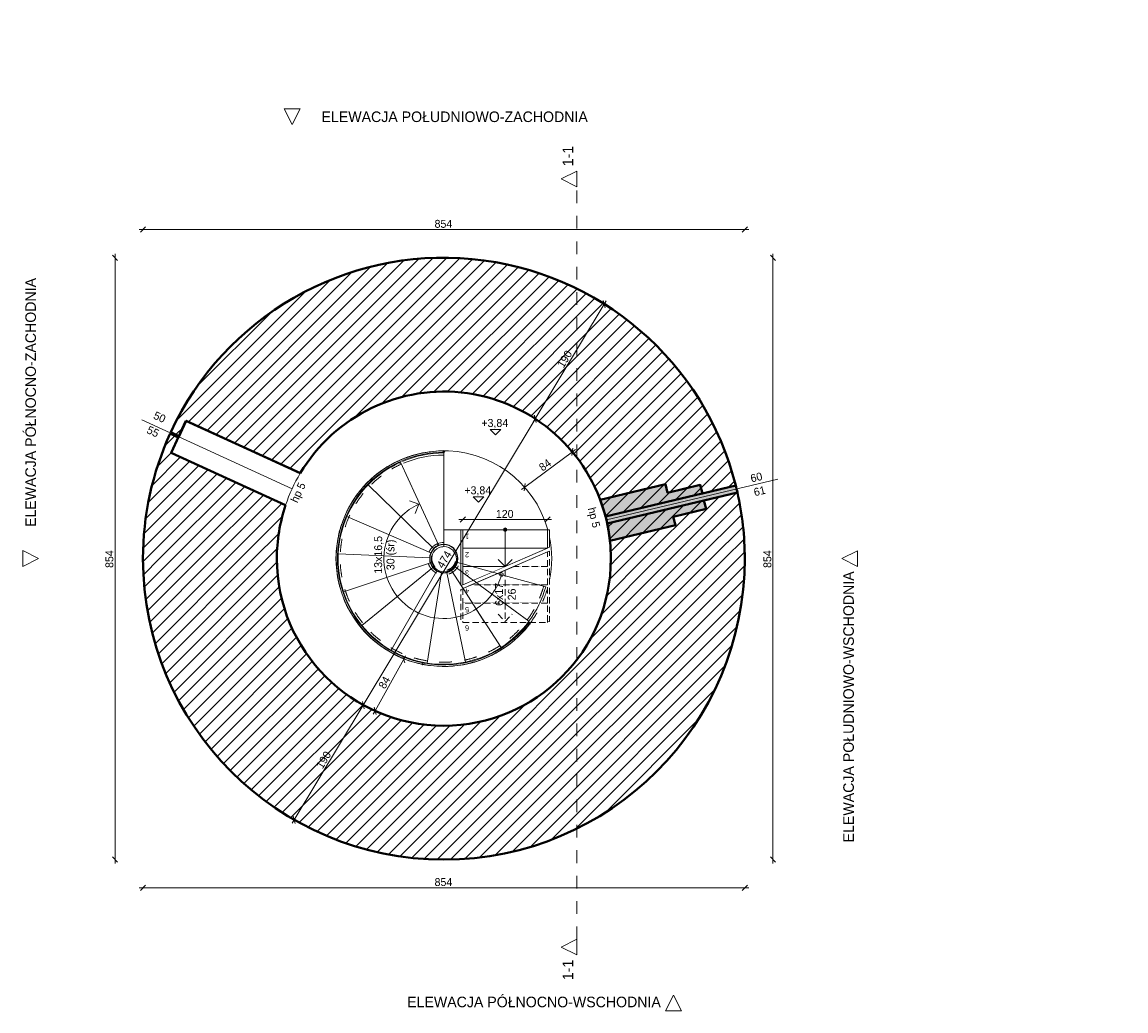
# Model space of a CAD drawing. Header units: millimetres. Extents: x 66905 to 82569, y 389 to 14419.
import ezdxf
from ezdxf.enums import TextEntityAlignment as Align

# ---------------------------------------------------------------- set-up
doc = ezdxf.new("R2010")
doc.units = ezdxf.units.MM
doc.header["$MEASUREMENT"] = 0
for name, pattern in [('Kropkowana gęsto', [132.291663, 0, -132.291663]), ('Przerywana', [360, 180, -180]), ('Przerywana gęsta', [135, 90, -45]), ('Wipeout_Contour', [1000, 0, -1000])]:
    doc.linetypes.add(name, pattern=pattern)
for name, color, linetype, lineweight in [('0_Nr_pióra__1', 7, 'Continuous', 13), ('0_Nr_pióra__104', 7, 'Continuous', 5), ('0_Nr_pióra__11', 7, 'Continuous', 13), ('0_Nr_pióra__121', 255, 'Continuous', 0), ('0_Nr_pióra__27', 7, 'Continuous', 40), ('0_Nr_pióra__29', 7, 'Continuous', 25), ('0_Nr_pióra__7', 7, 'Continuous', 20), ('0_Nr_pióra__71', 7, 'Continuous', 13), ('0_Nr_pióra__90', 7, 'Continuous', 13), ('inw_wymiarowanie_Nr_pióra__1', 7, 'Continuous', 13), ('inw_ściany zewnętrzne_Nr_pióra__27', 7, 'Continuous', 40), ('Okna ARCHICADa_Nr_pióra__27', 7, 'Continuous', 40), ('Okna ARCHICADa_Nr_pióra__3', 7, 'Continuous', 13), ('Znaczniki okien ARCHICADa_Nr_pióra__1', 7, 'Continuous', 13), ('Znaczniki okien ARCHICADa_Nr_pióra__7', 7, 'Continuous', 20)]:
    doc.layers.add(name, color=color, linetype=linetype, lineweight=lineweight)
for name, color, linetype, lineweight, true_color in [('0_Nr_pióra__61', 7, 'Continuous', 13, 0x6a6a6a), ('inw_przekrój _Nr_pióra__101', 7, 'Continuous', 5, 0xb2b2b2), ('inw_przekrój _Nr_pióra__61', 7, 'Continuous', 13, 0x6a6a6a)]:
    doc.layers.add(name, color=color, linetype=linetype, lineweight=lineweight, true_color=true_color)
for name, color, linetype in [('inw_przekrój', 7, 'Continuous'), ('inw_wymiarowanie', 7, 'Continuous'), ('inw_ściany zewnętrzne', 7, 'Continuous'), ('Okna ARCHICADa', 7, 'Continuous'), ('Znaczniki okien ARCHICADa', 7, 'Continuous')]:
    doc.layers.add(name, color=color, linetype=linetype)
doc.styles.add('STYL_AUTOMATYCZNY_1', font='txt')
doc.styles.add('STYL_AUTOMATYCZNY_2', font='txt')
doc.dimstyles.new('STYL_AUTOMATYCZNY__1', dxfattribs={"dimtxt": 112.5, "dimasz": 71.25, "dimexe": 0.18, "dimexo": 0.0625, "dimgap": 0.09, "dimtad": 1, "dimdec": 0, "dimlfac": 0.1, "dimzin": 0, "dimdsep": 46, "dimtxsty": 'STYL_AUTOMATYCZNY_1', "dimblk": 'ARROWHEAD_6', "dimblk1": 'ARROWHEAD_6', "dimblk2": 'ARROWHEAD_6', "dimcen": 0.09, "dimse1": 1, "dimse2": 1, "dimclrd": 7, "dimclre": 7, "dimclrt": 7, "dimadec": 1, "dimazin": 0, "dimtfac": 1, "dimtdec": 4, "dimtmove": 0, "dimatfit": 3, "dimfxl": 0, "dimtolj": 1, "dimtzin": 0, "dimarcsym": 0})
doc.dimstyles.new('STYL_AUTOMATYCZNY__2', dxfattribs={"dimtxt": 112.5, "dimasz": 71.25, "dimexe": 0.18, "dimexo": 0.0625, "dimgap": 0.09, "dimtad": 1, "dimtih": 1, "dimtoh": 1, "dimdec": 0, "dimlfac": 0.1, "dimzin": 0, "dimdsep": 46, "dimtxsty": 'STYL_AUTOMATYCZNY_1', "dimblk": 'ARROWHEAD_6', "dimblk1": 'ARROWHEAD_6', "dimblk2": 'ARROWHEAD_6', "dimcen": 0.09, "dimse1": 1, "dimse2": 1, "dimclrd": 7, "dimclre": 7, "dimclrt": 7, "dimadec": 1, "dimazin": 0, "dimtfac": 1, "dimtdec": 4, "dimtmove": 0, "dimatfit": 3, "dimfxl": 0, "dimtolj": 1, "dimtzin": 0, "dimarcsym": 0})
pattern_1 = [(45, (0, 0), (-95.45941, 95.45941), [])]

# ---------------------------------------------------------------- blocks, each defined once
blk = doc.blocks.new('Schody_1_4')
at = {"layer": '0_Nr_pióra__11', "color": 7, "linetype": 'Continuous', "lineweight": 13, "flags": 128}
for points in [[(73190, 6449), (73190, 7216), (73130, 7216), (73130, 6423)], [(74390, 6969), (74390, 7216), (74330, 7216), (74330, 6943)]]:
    blk.add_lwpolyline(points, close=True, dxfattribs=at)
at = {"layer": '0_Nr_pióra__11', "color": 7, "linetype": 'Przerywana gęsta', "lineweight": 13, "flags": 128}
for points in [[(74390, 6914), (74330, 6888), (74330, 5916), (74390, 5916)], [(73190, 6394), (73130, 6368), (73130, 5916), (73190, 5916)]]:
    blk.add_lwpolyline(points, close=True, dxfattribs=at)
at = {"color": 254, "linetype": 'Wipeout_Contour', "lineweight": 0, "ltscale": 296398.897921}
blk.add_wipeout([(74360, 7216), (73160, 7216), (73160, 6956), (74360, 6956)], dxfattribs=at)
at = {"linetype": 'Continuous', "lineweight": 0, "true_color": 0x000000}
blk.add_hatch(color=18, dxfattribs=at).paths.add_polyline_path([(73735, 7216, 1), (73785, 7216, 1)])
at = {"layer": '0_Nr_pióra__11', "color": 7, "linetype": 'Continuous', "lineweight": 13}
for p, q in [((74360, 7216), (73160, 7216)), ((73160, 7216), (73160, 6956)), ((74360, 6956), (74360, 7216)), ((73160, 6956), (74360, 6956))]:
    blk.add_line(p, q, dxfattribs=at)
at = {"layer": '0_Nr_pióra__11', "color": 7, "linetype": 'Continuous', "lineweight": 13, "flags": 128}
blk.add_lwpolyline([(73735, 7216, 1), (73785, 7216, 1)], format="xyb", close=True, dxfattribs=at)
at = {"layer": '0_Nr_pióra__71', "color": 7, "lineweight": 13, "insert": (73248, 7122), "char_height": 75, "attachment_point": 4, "rotation": 180, "style": 'STYL_AUTOMATYCZNY_2'}
blk.add_mtext('\\A1;{\\pql;\\fArial|b0|i0|c238|p38;1}', dxfattribs=at)
at = {"color": 254, "linetype": 'Wipeout_Contour', "lineweight": 0, "ltscale": 295704.18605}
blk.add_wipeout([(74360, 6956), (73160, 6956), (73160, 6696), (73760, 6696)], dxfattribs=at)
at = {"layer": '0_Nr_pióra__11', "color": 7, "linetype": 'Continuous', "lineweight": 13}
for p, q in [((73760, 7216), (73760, 6956)), ((74360, 6956), (73160, 6956)), ((73160, 6956), (73160, 6696)), ((73160, 6696), (73760, 6696))]:
    blk.add_line(p, q, dxfattribs=at)
at = {"layer": '0_Nr_pióra__71', "color": 7, "lineweight": 13, "insert": (73248, 6862), "char_height": 75, "attachment_point": 4, "rotation": 180, "style": 'STYL_AUTOMATYCZNY_2'}
blk.add_mtext('\\A1;{\\pql;\\fArial|b0|i0|c238|p38;2}', dxfattribs=at)
at = {"color": 254, "linetype": 'Wipeout_Contour', "lineweight": 0, "ltscale": 223528.46991}
blk.add_wipeout([(74360, 6696), (74360, 6901), (73886, 6696)], dxfattribs=at)
at = {"color": 254, "linetype": 'Wipeout_Contour', "lineweight": 0, "ltscale": 220972.195005}
blk.add_wipeout([(73160, 6436), (73760, 6696), (73160, 6696)], dxfattribs=at)
at = {"layer": '0_Nr_pióra__11', "color": 7, "linetype": 'Przerywana gęsta', "lineweight": 13}
for p, q in [((74360, 6696), (74360, 6901)), ((73886, 6696), (74360, 6696))]:
    blk.add_line(p, q, dxfattribs=at)
at = {"layer": '0_Nr_pióra__11', "color": 7, "linetype": 'Continuous', "lineweight": 13}
for p, q in [((73760, 6696), (73160, 6696)), ((73160, 6696), (73160, 6436))]:
    blk.add_line(p, q, dxfattribs=at)
at = {"color": 254, "linetype": 'Wipeout_Contour', "lineweight": 0, "ltscale": 297054.697048}
blk.add_wipeout([(74360, 6696), (73886, 6696), (73286, 6436), (74360, 6436)], dxfattribs=at)
at = {"layer": '0_Nr_pióra__11', "color": 7, "linetype": 'Continuous', "lineweight": 13}
for p, q in [((73760, 6956), (73760, 6696)), ((73660, 6796), (73760, 6696)), ((73760, 6696), (73860, 6796))]:
    blk.add_line(p, q, dxfattribs=at)
at = {"layer": '0_Nr_pióra__11', "color": 7, "linetype": 'Przerywana gęsta', "lineweight": 13}
for p, q in [((74360, 6696), (73886, 6696)), ((74360, 6436), (74360, 6696)), ((73286, 6436), (74360, 6436))]:
    blk.add_line(p, q, dxfattribs=at)
at = {"layer": '0_Nr_pióra__71', "color": 7, "lineweight": 13, "insert": (73248, 6602), "char_height": 75, "attachment_point": 4, "rotation": 180, "style": 'STYL_AUTOMATYCZNY_2'}
blk.add_mtext('\\A1;{\\pql;\\fArial|b0|i0|c238|p38;3}', dxfattribs=at)
at = {"color": 254, "linetype": 'Wipeout_Contour', "lineweight": 0, "ltscale": 369680.301121}
blk.add_wipeout([(74360, 6436), (73286, 6436), (73160, 6381), (73160, 6176), (74360, 6176)], dxfattribs=at)
at = {"layer": '0_Nr_pióra__11', "color": 7, "linetype": 'Continuous', "lineweight": 13}
for p, q in [((74360, 6956), (73160, 6436)), ((74360, 6901), (73160, 6381))]:
    blk.add_line(p, q, dxfattribs=at)
at = {"layer": '0_Nr_pióra__11', "color": 7, "linetype": 'Przerywana gęsta', "lineweight": 13}
for p, q in [((74360, 6436), (73286, 6436)), ((74360, 6176), (74360, 6436)), ((73160, 6381), (73160, 6176)), ((73160, 6176), (74360, 6176))]:
    blk.add_line(p, q, dxfattribs=at)
at = {"layer": '0_Nr_pióra__71', "color": 7, "lineweight": 13, "insert": (73248, 6342), "char_height": 75, "attachment_point": 4, "rotation": 180, "style": 'STYL_AUTOMATYCZNY_2'}
blk.add_mtext('\\A1;{\\pql;\\fArial|b0|i0|c238|p38;4}', dxfattribs=at)
at = {"color": 254, "linetype": 'Wipeout_Contour', "lineweight": 0, "ltscale": 444021.351512}
blk.add_wipeout([(74360, 6176), (73160, 6176), (73160, 5916), (73160, 5901), (74360, 5901), (74360, 5916)], dxfattribs=at)
at = {"layer": '0_Nr_pióra__11', "color": 7, "linetype": 'Przerywana gęsta', "lineweight": 13}
for p, q in [((73760, 6641), (73760, 6176)), ((74360, 6176), (73160, 6176)), ((73160, 6176), (73160, 5916)), ((73760, 6176), (73760, 5916)), ((74360, 5916), (74360, 6176)), ((73660, 6016), (73760, 5916)), ((73760, 5916), (73860, 6016)), ((73160, 5916), (73160, 5901)), ((73160, 5901), (74360, 5901)), ((74360, 5901), (74360, 5916))]:
    blk.add_line(p, q, dxfattribs=at)
at = {"layer": '0_Nr_pióra__71', "color": 7, "lineweight": 13, "char_height": 75, "attachment_point": 4, "rotation": 180, "style": 'STYL_AUTOMATYCZNY_2'}
for s, insert in [('\\A1;{\\pql;\\fArial|b0|i0|c238|p38;5}', (73248, 6082)), ('\\A1;{\\pql;\\fArial|b0|i0|c238|p38;6}', (73248, 5822))]:
    blk.add_mtext(s, dxfattribs=dict(at, insert=insert))
blk = doc.blocks.new('Schody_2_4')
at = {"layer": '0_Nr_pióra__1', "color": 7, "linetype": 'Continuous', "lineweight": 13}
for p, q in [((72275, 8175), (72261, 8169)), ((72819, 6994), (72275, 8175)), ((72746, 6946), (71817, 7855)), ((71817, 7855), (72746, 6946)), ((72533, 7578), (72401, 7627)), ((72484, 7446), (72533, 7578)), ((72705, 6886), (71513, 7404)), ((71513, 7404), (72705, 6886)), ((72805, 6988), (72819, 6994)), ((72689, 6815), (71390, 6874)), ((71390, 6874), (72689, 6815)), ((72699, 6744), (71465, 6335)), ((71465, 6335), (72699, 6744)), ((74335, 6408), (73082, 6753)), ((72734, 6680), (71727, 5858)), ((71727, 5858), (72734, 6680)), ((72789, 6633), (72141, 5506)), ((72141, 5506), (72789, 6633)), ((72858, 6609), (72654, 5325)), ((72654, 5325), (72858, 6609)), ((72930, 6611), (73198, 5339)), ((73198, 5339), (72930, 6611)), ((72997, 6638), (73701, 5545)), ((73701, 5545), (72997, 6638)), ((73050, 6688), (74098, 5918)), ((74098, 5918), (73050, 6688))]:
    blk.add_line(p, q, dxfattribs=at)
at = {"layer": '0_Nr_pióra__1', "color": 7, "linetype": 'Przerywana', "lineweight": 13, "flags": 128}
for points in [[(74306, 6416, -1.567625), (72274, 8142), (72249, 8196, 1.567625), (74364, 6400)], [(73053, 6761, -1.567625), (72818, 6961), (72793, 7015, 1.567625), (73111, 6745)]]:
    blk.add_lwpolyline(points, format="xyb", close=True, dxfattribs=at)
at = {"layer": '0_Nr_pióra__1', "color": 7, "linetype": 'Continuous', "lineweight": 13, "flags": 128}
blk.add_lwpolyline([(73684, 6587, 1), (73732, 6574, 1)], format="xyb", close=True, dxfattribs=at)
at = {"layer": '0_Nr_pióra__1', "color": 7, "linetype": 'Continuous', "lineweight": 13}
for radius, start, end in [(1500, 114.7269, 135.626), (1500, 135.626, 156.5221), (850, 114.7269, 135.626), (1500, 156.5221, 177.4183), (850, 135.626, 323.6942), (200, 135.626, 156.5221), (200, 114.7269, 135.626), (1500, 177.4183, 198.3144), (200, 156.5221, 177.4183), (200, 177.4183, 198.3144), (200, 198.3144, 219.2106), (200, 323.6942, 344.5904), (200, 219.2106, 240.1067), (200, 240.1067, 261.0058), (200, 261.0058, 281.9019), (200, 281.9019, 302.7981), (200, 302.7981, 323.6942), (850, 323.6942, 344.5904), (1500, 198.3144, 219.2106), (1500, 323.6942, 344.5904), (1500, 219.2106, 240.1067), (1500, 302.7981, 323.6942), (1500, 240.1067, 261.0058), (1500, 281.9019, 302.7981), (1500, 261.0058, 281.9019)]:
    blk.add_arc((72889, 6806), radius, start, end, dxfattribs=at)
blk = doc.blocks.new('Otwór okienny sklepiony eliptycznie 24')
at = {"layer": 'Okna ARCHICADa_Nr_pióra__27', "color": 7, "linetype": 'Continuous', "lineweight": 40}
for p, q in [((-250, 0), (-250, 1786)), ((250, 0), (250, 1786)), ((10, 0), (-250, 0)), ((-10, 0), (250, 0)), ((-10, -128), (-10, 0)), ((10, -128), (10, 0))]:
    blk.add_line(p, q, dxfattribs=at)
at = {"layer": 'Okna ARCHICADa_Nr_pióra__3', "color": 7, "linetype": 'Continuous', "lineweight": 13}
for radius, start, end in [(2370, 263.9449, 276.0551), (4270, 269.8658, 270.1342)]:
    blk.add_arc((0, 4142), radius, start, end, dxfattribs=at)
blk = doc.blocks.new('Znacznik O_PB')
at = {"layer": 'Znaczniki okien ARCHICADa_Nr_pióra__1', "color": 7, "linetype": 'Continuous', "lineweight": 13}
blk.add_line((0, -2350), (0, 0), dxfattribs=at)
at = {"layer": 'Znaczniki okien ARCHICADa_Nr_pióra__7', "color": 7, "lineweight": 20, "style": 'STYL_AUTOMATYCZNY_1'}
for tag, rotation, p in [('AC_MarkerText_4', 180, (168, 205)), ('AC_MarkerText_2', 90, (-13, -2160)), ('AC_MarkerText_3', 90, (212, -2160))]:
    blk.add_attdef(tag, text='', height=112, rotation=rotation, dxfattribs=at).set_placement(p, align=Align.BOTTOM_LEFT)
blk = doc.blocks.new('Otwór okienny_ łukowy 24')
at = {"layer": 'Okna ARCHICADa_Nr_pióra__27', "color": 7, "linetype": 'Continuous', "lineweight": 40}
for p, q in [((-50, 0), (-50, 1900)), ((50, 0), (50, 1900))]:
    blk.add_line(p, q, dxfattribs=at)
at = {"layer": 'Okna ARCHICADa_Nr_pióra__3', "color": 7, "linetype": 'Continuous', "lineweight": 13}
for radius, start, end in [(2370, 268.7911, 271.2089), (4270, 269.3291, 270.6709)]:
    blk.add_arc((0, 4270), radius, start, end, dxfattribs=at)
blk = doc.blocks.new('Ściana_1_4', base_point=(75260, 6806))
at = {"layer": 'inw_ściany zewnętrzne', "linetype": 'Continuous', "lineweight": 0, "true_color": 0x000000}
h = blk.add_hatch(dxfattribs=at)
h.set_pattern_fill('Bloczki_ceramiczne_0004', color=18, style=0, pattern_type=2)
h.set_pattern_definition(pattern_1)
h.paths.add_polyline_path([(69014, 8598), (69130, 8545), (69231, 8763), (70853, 8017, -0.666094), (75184, 7403), (77032, 7842, 0.70757)])
h = blk.add_hatch(dxfattribs=at)
h.set_pattern_fill('Bloczki_ceramiczne_0004', color=18, style=0, pattern_type=2)
h.set_pattern_definition(pattern_1)
h.paths.add_polyline_path([(68620, 6806), (70520, 6806, -0.081479), (70644, 7563), (69022, 8309), (69122, 8527), (69006, 8580, 0.107547)])
h = blk.add_hatch(dxfattribs=at)
h.set_pattern_fill('Bloczki_ceramiczne_0004', color=18, style=0, pattern_type=2)
h.set_pattern_definition(pattern_1)
h.paths.add_polyline_path([(77055, 7745), (75207, 7305, -0.053152), (75260, 6806), (77160, 6806, 0.055506)])
at = {"layer": 'inw_ściany zewnętrzne_Nr_pióra__27', "color": 7, "linetype": 'Continuous', "lineweight": 40}
for p, q in [((69122, 8527), (69231, 8763)), ((69231, 8763), (70853, 8017)), ((69006, 8580), (69122, 8527)), ((69014, 8598), (69130, 8545)), ((69130, 8545), (69022, 8309)), ((69022, 8309), (70644, 7563)), ((77032, 7842), (75184, 7403)), ((77055, 7745), (75207, 7305))]:
    blk.add_line(p, q, dxfattribs=at)
for radius, start, end in [(4270, 14.0499, 155.1782), (2370, 14.5878, 149.2572), (4270, 155.4465, 180), (4270, 0, 12.7081), (2370, 161.3675, 180), (2370, 0, 12.1701)]:
    blk.add_arc((72890, 6806), radius, start, end, dxfattribs=at)
at = {"layer": 'Okna ARCHICADa', "color": 7, "linetype": 'Continuous', "lineweight": 13, "zscale": 1000}
for name, p, rotation in [('Otwór okienny sklepiony eliptycznie 24', (69126, 8536), 245.3123421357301), ('Otwór okienny_ łukowy 24', (77044, 7794), 103.3789775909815)]:
    blk.add_blockref(name, p, dxfattribs=dict(at, rotation=rotation))
at = {"layer": 'Znaczniki okien ARCHICADa', "color": 7, "lineweight": 13}
ref = blk.add_blockref('Znacznik O_PB', (70737, 7796), dxfattribs=dict(at, rotation=245.3123421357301))
ref.add_attrib('AC_MarkerText_2', '50', dxfattribs={"layer": 'Znaczniki okien ARCHICADa_Nr_pióra__7', "color": 7, "lineweight": 20, "height": 112.5, "rotation": 335.3123, "style": 'STYL_AUTOMATYCZNY_1'}).set_placement((68743, 8767), align=Align.BOTTOM_LEFT)
ref.add_attrib('AC_MarkerText_3', '55', dxfattribs={"layer": 'Znaczniki okien ARCHICADa_Nr_pióra__7', "color": 7, "lineweight": 20, "height": 112.5, "rotation": 335.3123, "style": 'STYL_AUTOMATYCZNY_1'}).set_placement((68649, 8562), align=Align.BOTTOM_LEFT)
ref.add_attrib('AC_MarkerText_4', 'hp 5', dxfattribs={"layer": 'Znaczniki okien ARCHICADa_Nr_pióra__7', "color": 7, "lineweight": 20, "height": 112.5, "rotation": 65.3123, "style": 'STYL_AUTOMATYCZNY_1'}).set_placement((70842, 7574), align=Align.BOTTOM_LEFT)
blk = doc.blocks.new('Ściana_2_4', base_point=(70520, 6806))
at = {"layer": 'inw_ściany zewnętrzne', "linetype": 'Continuous', "lineweight": 0, "true_color": 0x000000}
h = blk.add_hatch(dxfattribs=at)
h.set_pattern_fill('Bloczki_ceramiczne_0004', color=18, style=0, pattern_type=2)
h.set_pattern_definition(pattern_1)
h.paths.add_polyline_path([(68620, 6806, 1), (77160, 6806), (75260, 6806, -1), (70520, 6806)])
at = {"layer": 'inw_ściany zewnętrzne_Nr_pióra__27', "color": 7, "linetype": 'Continuous', "lineweight": 40}
for radius in [4270, 2370]:
    blk.add_arc((72890, 6806), radius, 180, 0, dxfattribs=at)
blk = doc.blocks.new('Balustrada_1_4')
at = {"layer": '0_Nr_pióra__104', "color": 7, "linetype": 'Continuous', "lineweight": 5}
for p, q in [((71636, 5970), (71620, 5959)), ((71636, 5970), (71620, 5959)), ((71636, 5970), (71620, 5959)), ((71636, 5970), (71620, 5959)), ((71636, 5970), (71620, 5959)), ((74112, 5882), (74096, 5894)), ((74112, 5882), (74096, 5894)), ((74112, 5882), (74096, 5894)), ((74112, 5882), (74096, 5894)), ((74112, 5882), (74096, 5894))]:
    blk.add_line(p, q, dxfattribs=at)
at = {"layer": '0_Nr_pióra__104', "color": 7, "linetype": 'Continuous', "lineweight": 5, "flags": 128}
for points in [[(71640, 5973, 1), (71615, 5956, 1)], [(74092, 5897, 1), (74116, 5879, 1)], [(72599, 5330, 1), (72593, 5300, 1)]]:
    blk.add_lwpolyline(points, format="xyb", close=True, dxfattribs=at)
at = {"layer": '0_Nr_pióra__104', "color": 7, "linetype": 'Continuous', "lineweight": 5}
for centre, radius, start, end in [((72895, 6807), 1531, 213.5929, 258.6504), ((72895, 6807), 1531, 213.5929, 258.6504), ((72895, 6807), 1531, 213.5929, 258.6504), ((72895, 6807), 1531, 213.5929, 258.6504), ((72895, 6807), 1531, 213.5929, 258.6504), ((72895, 6807), 1511, 213.5929, 258.6488), ((72895, 6807), 1511, 213.5929, 258.6488), ((72895, 6807), 1511, 213.5929, 258.6488), ((72895, 6807), 1511, 213.5929, 258.6488), ((72895, 6807), 1511, 213.5929, 258.6488), ((72890, 6813), 1536, 258.8926, 322.6944), ((72890, 6813), 1536, 258.8926, 322.6944), ((72890, 6813), 1536, 258.8926, 322.6944), ((72890, 6813), 1536, 258.8926, 322.6944), ((72890, 6813), 1536, 258.8926, 322.6944), ((72890, 6813), 1516, 258.8942, 322.6944), ((72890, 6813), 1516, 258.8942, 322.6944), ((72890, 6813), 1516, 258.8942, 322.6944), ((72890, 6813), 1516, 258.8942, 322.6944), ((72890, 6813), 1516, 258.8942, 322.6944)]:
    blk.add_arc(centre, radius, start, end, dxfattribs=at)
blk = doc.blocks.new('Balustrada_2_4')
at = {"layer": '0_Nr_pióra__104', "color": 7, "linetype": 'Continuous', "lineweight": 5}
for p, q in [((72890, 8316), (72890, 8336)), ((72890, 8316), (72890, 8336)), ((72890, 8316), (72890, 8336)), ((72890, 8316), (72890, 8336)), ((72890, 8316), (72890, 8336)), ((71620, 5959), (71636, 5970)), ((71620, 5959), (71636, 5970)), ((71620, 5959), (71636, 5970)), ((71620, 5959), (71636, 5970)), ((71620, 5959), (71636, 5970))]:
    blk.add_line(p, q, dxfattribs=at)
at = {"layer": '0_Nr_pióra__104', "color": 7, "linetype": 'Continuous', "lineweight": 5, "flags": 128}
for points in [[(72890, 8311, 1), (72890, 8341, 1)], [(71640, 5973, 1), (71615, 5956, 1)]]:
    blk.add_lwpolyline(points, format="xyb", close=True, dxfattribs=at)
at = {"layer": '0_Nr_pióra__104', "color": 7, "linetype": 'Continuous', "lineweight": 5}
for radius in [1527, 1527, 1527, 1527, 1527, 1507, 1507, 1507, 1507, 1507]:
    blk.add_arc((72888, 6809), radius, 89.9327, 213.8132, dxfattribs=at)
blk = doc.blocks.new('Wymiary_1_4', base_point=(73383, 7608))
at = {"layer": '0_Nr_pióra__1', "color": 7, "linetype": 'Continuous', "lineweight": 13}
for p, q in [((73383, 7608), (73308, 7683)), ((73308, 7683), (73458, 7683)), ((73458, 7683), (73383, 7608))]:
    blk.add_line(p, q, dxfattribs=at)
at = {"layer": '0_Nr_pióra__1', "color": 7, "lineweight": 13, "insert": (73181, 7698), "char_height": 112.5, "attachment_point": 7, "style": 'STYL_AUTOMATYCZNY_1'}
blk.add_mtext('\\A1;{\\pql;\\fCentury Gothic|b0|i0|c238|p34;+3,84}', dxfattribs=at)
blk = doc.blocks.new('Wymiary_2_4', base_point=(73624, 8563))
at = {"layer": '0_Nr_pióra__1', "color": 7, "linetype": 'Continuous', "lineweight": 13}
for p, q in [((73624, 8563), (73549, 8638)), ((73549, 8638), (73699, 8638)), ((73699, 8638), (73624, 8563))]:
    blk.add_line(p, q, dxfattribs=at)
at = {"layer": '0_Nr_pióra__1', "color": 7, "lineweight": 13, "insert": (73422, 8653), "char_height": 112.5, "attachment_point": 7, "style": 'STYL_AUTOMATYCZNY_1'}
blk.add_mtext('\\A1;{\\pql;\\fCentury Gothic|b0|i0|c238|p34;+3,84}', dxfattribs=at)
blk = doc.blocks.new('*D12')
at = {"layer": 'inw_wymiarowanie_Nr_pióra__1', "color": 7, "linetype": 'Continuous', "lineweight": 13}
for p, q in [((74037, 7822), (74714, 8321)), ((74706, 8269), (74722, 8374)), ((74714, 8321), (74760, 8354)), ((74045, 7874), (74029, 7770)), ((73992, 7789), (74037, 7822))]:
    blk.add_line(p, q, dxfattribs=at)
at = {"layer": 'inw_wymiarowanie_Nr_pióra__1', "color": 7, "lineweight": 13, "insert": (74292, 8038), "char_height": 112.5, "attachment_point": 7, "rotation": 36.3816, "style": 'STYL_AUTOMATYCZNY_1'}
blk.add_mtext('\\A1;{\\pql;\\fCentury Gothic|b0|i0|c238|p34;84}', dxfattribs=at)
blk = doc.blocks.new('ARROWHEAD_6')
at = {"color": 0, "linetype": 'Continuous', "lineweight": 0}
for p, q in [((0, 0), (-1, 0)), ((-0.5, -0.5), (0.5, 0.5))]:
    blk.add_line(p, q, dxfattribs=at)
blk = doc.blocks.new('*D14')
at = {"layer": 'inw_wymiarowanie_Nr_pióra__1', "color": 7, "linetype": 'Continuous', "lineweight": 13}
for p, q in [((73198, 7397), (73123, 7322)), ((74323, 7322), (74398, 7397)), ((73104, 7359), (73160, 7359)), ((73160, 7359), (74360, 7359)), ((74360, 7359), (74416, 7359))]:
    blk.add_line(p, q, dxfattribs=at)
at = {"layer": 'inw_wymiarowanie_Nr_pióra__1', "color": 7, "lineweight": 13, "insert": (73628, 7382), "char_height": 112.5, "attachment_point": 7, "style": 'STYL_AUTOMATYCZNY_1'}
blk.add_mtext('\\A1;{\\pql;\\fCentury Gothic|b0|i0|c238|p34;120}', dxfattribs=at)
blk = doc.blocks.new('*D15')
at = {"layer": 'inw_wymiarowanie_Nr_pióra__1', "color": 7, "linetype": 'Continuous', "lineweight": 13}
for p, q in [((72320, 5380), (71915, 4646)), ((72335, 5329), (72305, 5431)), ((72347, 5429), (72320, 5380)), ((71915, 4646), (71888, 4597)), ((71900, 4697), (71929, 4595))]:
    blk.add_line(p, q, dxfattribs=at)
at = {"layer": 'inw_wymiarowanie_Nr_pióra__1', "color": 7, "lineweight": 13, "insert": (72055, 4947), "char_height": 112.5, "attachment_point": 7, "rotation": 61.0952, "style": 'STYL_AUTOMATYCZNY_1'}
blk.add_mtext('\\A1;{\\pql;\\fCentury Gothic|b0|i0|c238|p34;84}', dxfattribs=at)
blk = doc.blocks.new('*D16')
at = {"layer": 'inw_wymiarowanie_Nr_pióra__1', "color": 7, "linetype": 'Continuous', "lineweight": 13}
for p, q in [((74187, 8789), (75165, 10415)), ((75178, 10363), (75152, 10466)), ((75165, 10415), (75194, 10463)), ((74158, 8741), (74187, 8789)), ((74174, 8841), (74200, 8738))]:
    blk.add_line(p, q, dxfattribs=at)
at = {"layer": 'inw_wymiarowanie_Nr_pióra__1', "color": 7, "lineweight": 13, "insert": (74589, 9501), "char_height": 112.5, "attachment_point": 7, "rotation": 58.9792, "style": 'STYL_AUTOMATYCZNY_1'}
blk.add_mtext('\\A1;{\\pql;\\fCentury Gothic|b0|i0|c238|p34;190}', dxfattribs=at)
blk = doc.blocks.new('*D17')
at = {"layer": 'inw_wymiarowanie_Nr_pióra__1', "color": 7, "linetype": 'Continuous', "lineweight": 13}
for p, q in [((68564, 11475), (68620, 11475)), ((68658, 11513), (68583, 11438)), ((68620, 11475), (77160, 11475)), ((77123, 11438), (77198, 11513)), ((77160, 11475), (77216, 11475))]:
    blk.add_line(p, q, dxfattribs=at)
at = {"layer": 'inw_wymiarowanie_Nr_pióra__1', "color": 7, "lineweight": 13, "insert": (72758, 11498), "char_height": 112.5, "attachment_point": 7, "style": 'STYL_AUTOMATYCZNY_1'}
blk.add_mtext('\\A1;{\\pql;\\fCentury Gothic|b0|i0|c238|p34;854}', dxfattribs=at)
blk = doc.blocks.new('*D18')
at = {"layer": 'inw_wymiarowanie_Nr_pióra__1', "color": 7, "linetype": 'Continuous', "lineweight": 13}
for p, q in [((68564, 2136), (68620, 2136)), ((68658, 2174), (68583, 2099)), ((68620, 2136), (77160, 2136)), ((77123, 2099), (77198, 2174)), ((77160, 2136), (77216, 2136))]:
    blk.add_line(p, q, dxfattribs=at)
at = {"layer": 'inw_wymiarowanie_Nr_pióra__1', "color": 7, "lineweight": 13, "insert": (72758, 2159), "char_height": 112.5, "attachment_point": 7, "style": 'STYL_AUTOMATYCZNY_1'}
blk.add_mtext('\\A1;{\\pql;\\fCentury Gothic|b0|i0|c238|p34;854}', dxfattribs=at)
blk = doc.blocks.new('*D19')
at = {"layer": 'inw_wymiarowanie_Nr_pióra__1', "color": 7, "linetype": 'Continuous', "lineweight": 13}
for p, q in [((68224, 11076), (68224, 11132)), ((68261, 11038), (68186, 11113)), ((68224, 2536), (68224, 11076)), ((68186, 2573), (68261, 2498)), ((68224, 2480), (68224, 2536))]:
    blk.add_line(p, q, dxfattribs=at)
at = {"layer": 'inw_wymiarowanie_Nr_pióra__1', "color": 7, "lineweight": 13, "insert": (68201, 6674), "char_height": 112.5, "attachment_point": 7, "rotation": 90, "style": 'STYL_AUTOMATYCZNY_1'}
blk.add_mtext('\\A1;{\\pql;\\fCentury Gothic|b0|i0|c238|p34;854}', dxfattribs=at)
blk = doc.blocks.new('*D20')
at = {"layer": 'inw_wymiarowanie_Nr_pióra__1', "color": 7, "linetype": 'Continuous', "lineweight": 13}
for p, q in [((77560, 11076), (77560, 11132)), ((77598, 11038), (77523, 11113)), ((77560, 2536), (77560, 11076)), ((77523, 2573), (77598, 2498)), ((77560, 2480), (77560, 2536))]:
    blk.add_line(p, q, dxfattribs=at)
at = {"layer": 'inw_wymiarowanie_Nr_pióra__1', "color": 7, "lineweight": 13, "insert": (77538, 6674), "char_height": 112.5, "attachment_point": 7, "rotation": 90, "style": 'STYL_AUTOMATYCZNY_1'}
blk.add_mtext('\\A1;{\\pql;\\fCentury Gothic|b0|i0|c238|p34;854}', dxfattribs=at)
blk = doc.blocks.new('Elewacja_1_4', base_point=(64663, 389))
at = {"color": 254, "linetype": 'Wipeout_Contour', "lineweight": 0, "ltscale": 228451.807774}
blk.add_wipeout([(76037, 389), (76262, 389), (76149, 614)], dxfattribs=at)
at = {"layer": '0_Nr_pióra__61', "color": 251, "linetype": 'Continuous', "lineweight": 13, "true_color": 0x6a6a6a, "flags": 128}
blk.add_lwpolyline([(76037, 389), (76262, 389), (76149, 614)], close=True, dxfattribs=at)
at = {"layer": '0_Nr_pióra__61', "color": 251, "lineweight": 13, "true_color": 0x6a6a6a, "insert": (75969, 439), "char_height": 150, "attachment_point": 9, "style": 'STYL_AUTOMATYCZNY_1'}
blk.add_mtext('\\A1;{\\pqr;\\pt0;\\fCentury Gothic|b0|i0|c238|p34;ELEWACJA PÓŁNOCNO-WSCHODNIA}', dxfattribs=at)
blk = doc.blocks.new('Elewacja_2_4', base_point=(66913, 11688))
at = {"layer": '0_Nr_pióra__61', "color": 251, "lineweight": 13, "true_color": 0x6a6a6a, "insert": (67103, 10788), "char_height": 150, "attachment_point": 9, "rotation": 90, "style": 'STYL_AUTOMATYCZNY_1'}
blk.add_mtext('\\A1;{\\pqr;\\pt0;\\fCentury Gothic|b0|i0|c238|p34;ELEWACJA PÓŁNOCNO-ZACHODNIA}', dxfattribs=at)
at = {"color": 254, "linetype": 'Wipeout_Contour', "lineweight": 0, "ltscale": 201999.543905}
blk.add_wipeout([(66913, 6919), (66913, 6694), (67138, 6806)], dxfattribs=at)
at = {"layer": '0_Nr_pióra__61', "color": 251, "linetype": 'Continuous', "lineweight": 13, "true_color": 0x6a6a6a, "flags": 128}
blk.add_lwpolyline([(66913, 6919), (66913, 6694), (67138, 6806)], close=True, dxfattribs=at)
blk = doc.blocks.new('Elewacja_3_4', base_point=(78651, 13188))
at = {"layer": '0_Nr_pióra__61', "color": 251, "lineweight": 13, "true_color": 0x6a6a6a, "insert": (74932, 12998), "char_height": 150, "attachment_point": 9, "style": 'STYL_AUTOMATYCZNY_1'}
blk.add_mtext('\\A1;{\\pqr;\\pt0;\\fCentury Gothic|b0|i0|c238|p34;ELEWACJA POŁUDNIOWO-ZACHODNIA}', dxfattribs=at)
at = {"color": 254, "linetype": 'Wipeout_Contour', "lineweight": 0, "ltscale": 215825.91643}
blk.add_wipeout([(70849, 13188), (70624, 13188), (70737, 12963)], dxfattribs=at)
at = {"layer": '0_Nr_pióra__61', "color": 251, "linetype": 'Continuous', "lineweight": 13, "true_color": 0x6a6a6a, "flags": 128}
blk.add_lwpolyline([(70849, 13188), (70624, 13188), (70737, 12963)], close=True, dxfattribs=at)
blk = doc.blocks.new('Elewacja_4_4', base_point=(78760, -3926))
at = {"color": 254, "linetype": 'Wipeout_Contour', "lineweight": 0, "ltscale": 236936.218314}
blk.add_wipeout([(78760, 6694), (78760, 6919), (78535, 6806)], dxfattribs=at)
at = {"layer": '0_Nr_pióra__61', "color": 251, "linetype": 'Continuous', "lineweight": 13, "true_color": 0x6a6a6a, "flags": 128}
blk.add_lwpolyline([(78760, 6694), (78760, 6919), (78535, 6806)], close=True, dxfattribs=at)
at = {"layer": '0_Nr_pióra__61', "color": 251, "lineweight": 13, "true_color": 0x6a6a6a, "insert": (78710, 6626), "char_height": 150, "attachment_point": 9, "rotation": 90, "style": 'STYL_AUTOMATYCZNY_1'}
blk.add_mtext('\\A1;{\\pqr;\\pt0;\\fCentury Gothic|b0|i0|c238|p34;ELEWACJA POŁUDNIOWO-WSCHODNIA}', dxfattribs=at)
blk = doc.blocks.new('Słup_1_4', base_point=(72889, 6806))
at = {"layer": '0_Nr_pióra__29', "color": 7, "linetype": 'Continuous', "lineweight": 25, "flags": 128}
blk.add_lwpolyline([(72689, 6806, 0.414214), (72889, 6606, 0.414214), (73089, 6806, 0.414214), (72889, 7006, 0.414214)], format="xyb", close=True, dxfattribs=at)
blk = doc.blocks.new('*D26')
at = {"layer": 'inw_wymiarowanie_Nr_pióra__1', "color": 7, "linetype": 'Continuous', "lineweight": 13}
for p, q in [((70766, 3100), (71745, 4729)), ((71733, 4780), (71758, 4677)), ((70753, 3152), (70779, 3049)), ((70737, 3052), (70766, 3100))]:
    blk.add_line(p, q, dxfattribs=at)
at = {"layer": 'inw_wymiarowanie_Nr_pióra__1', "color": 7, "lineweight": 13, "insert": (71169, 3813), "char_height": 112.5, "attachment_point": 7, "rotation": 58.9792, "style": 'STYL_AUTOMATYCZNY_1'}
blk.add_mtext('\\A1;{\\pql;\\fCentury Gothic|b0|i0|c238|p34;190}', dxfattribs=at)
blk = doc.blocks.new('*D27')
at = {"layer": 'inw_wymiarowanie_Nr_pióra__1', "color": 7, "linetype": 'Continuous', "lineweight": 13}
for p, q in [((71745, 4729), (74186, 8787)), ((74199, 8736), (74173, 8839)), ((70766, 3100), (71745, 4729)), ((71733, 4780), (71758, 4677))]:
    blk.add_line(p, q, dxfattribs=at)
at = {"layer": 'inw_wymiarowanie_Nr_pióra__1', "color": 7, "lineweight": 13, "insert": (72878, 6657), "char_height": 112.5, "attachment_point": 7, "rotation": 58.9792, "style": 'STYL_AUTOMATYCZNY_1'}
blk.add_mtext('\\A1;{\\pql;\\fCentury Gothic|b0|i0|c238|p34;474}', dxfattribs=at)
blk = doc.blocks.new('*D28')
at = {"layer": 'inw_wymiarowanie_Nr_pióra__1', "color": 7, "linetype": 'Continuous', "lineweight": 13}
for p, q in [((71745, 4729), (74186, 8787)), ((74199, 8736), (74173, 8839)), ((74186, 8787), (74215, 8836))]:
    blk.add_line(p, q, dxfattribs=at)
blk = doc.blocks.new('Płaszczyzna odcinająca_1_4', base_point=(74778, 1296))
at = {"layer": 'inw_przekrój _Nr_pióra__101', "color": 253, "linetype": 'Przerywana', "lineweight": 5, "true_color": 0xb2b2b2}
blk.add_line((74778, 1408), (74778, 12081), dxfattribs=at)
at = {"layer": 'inw_przekrój _Nr_pióra__61', "color": 251, "lineweight": 13, "true_color": 0x6a6a6a, "char_height": 150, "rotation": 90, "style": 'STYL_AUTOMATYCZNY_1'}
for s, insert, attachment_point in [('\\A1;{\\pql;\\pt0;\\fCentury Gothic|b0|i0|c238|p34;1-1}', (74725, 12373), 7), ('\\A1;{\\pqr;\\pt0;\\fCentury Gothic|b0|i0|c238|p34;1-1}', (74725, 1116), 9)]:
    blk.add_mtext(s, dxfattribs=dict(at, insert=insert, attachment_point=attachment_point))
at = {"color": 254, "linetype": 'Wipeout_Contour', "lineweight": 0, "ltscale": 227075.572009}
blk.add_wipeout([(74778, 12306), (74553, 12193), (74778, 12081)], dxfattribs=at).dxf.layer = 'inw_przekrój'
at = {"color": 254, "linetype": 'Wipeout_Contour', "lineweight": 0, "ltscale": 224143.482867}
blk.add_wipeout([(74778, 1183), (74778, 1408), (74553, 1296)], dxfattribs=at).dxf.layer = 'inw_przekrój'
at = {"layer": 'inw_przekrój _Nr_pióra__61', "color": 251, "linetype": 'Continuous', "lineweight": 13, "true_color": 0x6a6a6a, "flags": 128}
for points in [[(74778, 12306), (74778, 12081), (74553, 12193)], [(74778, 1183), (74778, 1408), (74553, 1296)]]:
    blk.add_lwpolyline(points, close=True, dxfattribs=at)

msp = doc.modelspace()

# ---------------------------------------------------------------- hatches: boundary and pattern name
at = {"layer": '0_Nr_pióra__121', "linetype": 'Continuous', "lineweight": 0}
msp.add_hatch(color=255, dxfattribs=at).paths.add_polyline_path([(75107.7, 7641.6), (76036.1, 7862.4), (76065, 7740.8), (76529.2, 7851.2), (76558.1, 7729.6), (77032.3, 7842.4, -0.005855), (77055.4, 7745.1), (76581.3, 7632.3), (76610.2, 7510.7), (76146, 7400.3), (76174.9, 7278.7), (75246.6, 7057.9, 0.0635467)])

# ---------------------------------------------------------------- linework, layer by layer
at = {"layer": '0_Nr_pióra__1', "color": 7, "linetype": 'Continuous', "lineweight": 13}
msp.add_line((72890.5, 6976.4), (72890, 8335.8), dxfattribs=at)
for centre, radius, start, end in [((72890, 6805.8), 1530, 90, 113.03055), ((72890, 6805.8), 1500, 90, 113.03055), ((72890, 6805.8), 1470, 90, 113.03055), ((72890.9, 6791.4), 242.8, 90.21817, 112.29614), ((72900.3, 6755.5), 250.5, 92.34897, 110.95408), ((72894, 6794.5), 182, 91.10449, 113.18246)]:
    msp.add_arc(centre, radius, start, end, dxfattribs=at)
at = {"layer": '0_Nr_pióra__11', "color": 7, "linetype": 'Continuous', "lineweight": 13}
msp.add_line((75195.7, 7354.2), (77627.9, 7932.7), dxfattribs=at)
at = {"layer": '0_Nr_pióra__27', "color": 7, "linetype": 'Continuous', "lineweight": 40, "flags": 128}
msp.add_lwpolyline([(75107.7, 7641.6), (76036.1, 7862.4), (76065, 7740.8), (76529.2, 7851.2), (76558.1, 7729.6), (77032.3, 7842.4, -0.005855), (77055.4, 7745.1), (76581.3, 7632.3), (76610.2, 7510.7), (76146, 7400.3), (76174.9, 7278.7), (75246.6, 7057.9, 0.0635467)], format="xyb", close=True, dxfattribs=at)

# ---------------------------------------------------------------- block references
at = {"color": 151, "lineweight": 13, "true_color": 0x80c2ff}
for name, p in [('Elewacja_2_4', (66913.1, 11688.1)), ('Elewacja_1_4', (64662.9, 388.9))]:
    msp.add_blockref(name, p, dxfattribs=at)
at = {"color": 7, "linetype": 'Continuous', "lineweight": 13}
for name, p in [('Wymiary_2_4', (73624.1, 8563.4)), ('Balustrada_2_4', (0, 0)), ('Wymiary_1_4', (73382.6, 7608.1))]:
    msp.add_blockref(name, p, dxfattribs=at)
at = {"color": 8, "linetype": 'Kropkowana gęsto', "lineweight": 5}
msp.add_blockref('Schody_1_4', (0, 0), dxfattribs=at)

# ---------------------------------------------------------------- texts
at = {"layer": '0_Nr_pióra__7', "color": 7, "linetype": 'Continuous', "lineweight": 20, "char_height": 112.5, "attachment_point": 8, "style": 'STYL_AUTOMATYCZNY_1'}
for s, insert, rotation, line_spacing_factor in [('\\A1;{\\pqc;\\fCentury Gothic|b0|i0|c238|p34;60\\P\\pqc;\\fCentury Gothic|b0|i0|c238|p34;61}', (77384.2, 7708.5), 13.37898, 1.070163), ('\\A1;{\\pqc;\\fCentury Gothic|b0|i0|c238|p34;13x\\fCentury Gothic|b0|i0|c238|p34;16,5\\P\\pqc;\\fCentury Gothic|b0|i0|c238|p34;30 (śr)}', (72222.5, 6859.7), 90, 0.931066)]:
    msp.add_mtext(s, dxfattribs=dict(at, insert=insert, rotation=rotation, line_spacing_factor=line_spacing_factor))
at = {"layer": '0_Nr_pióra__7', "color": 7, "linetype": 'Continuous', "lineweight": 20, "insert": (74934.6, 7367.7), "char_height": 112.5, "attachment_point": 8, "rotation": 284.03624, "style": 'STYL_AUTOMATYCZNY_1'}
msp.add_mtext('\\A1;{\\pqc;\\fCentury Gothic|b0|i0|c238|p34;hp 5}', dxfattribs=at)

# ---------------------------------------------------------------- dimensions: what is measured, and where the dimension line sits
at = {"layer": 'inw_wymiarowanie', "color": 7, "linetype": 'Continuous', "lineweight": 13}
for base, p1, p2, angle, picture, middle, turn in [((75164.7, 10414.8), (74187.2, 8789.2), (68506.9, 14418.5), 58.97921, '*D16', (74606.9, 9639.9), 58.97921), ((77560, 11075.8), (82568.7, 2535.8), (82568.7, 11075.8), 90, '*D20', (77481.3, 6802.6), 90), ((74714.4, 8321.1), (73386.9, 8704.7), (74064.2, 9203.7), 36.38164, '*D12', (74327.4, 8133.7), 36.38164), ((71914.8, 4645.7), (72320.2, 5380), (73359.5, 3848), 241.09522, '*D15', (72047.5, 5049.1), 61.09522), ((71745.3, 4728.6), (70766.2, 3100.4), (71745.3, 4728.6), 58.97921, '*D26', (71186.6, 3952.3), 58.97921)]:
    dim = msp.add_linear_dim(base=base, p1=p1, p2=p2, angle=angle, dimstyle='STYL_AUTOMATYCZNY__1', dxfattribs=at)
    dim.commit()
    dim.dimension.update_dxf_attribs({"geometry": picture, "text_midpoint": middle, "dimtype": 160, "text_rotation": turn})

# ---------------------------------------------------------------- next in the draw order: linework, layer by layer
at = {"layer": '0_Nr_pióra__1', "color": 7, "linetype": 'Continuous', "lineweight": 13}
msp.add_line((74360, 7215.8), (72890, 7215.8), dxfattribs=at)
for start, end in [(15.54337, 323.73721), (348.62855, 11.37145)]:
    msp.add_arc((72890, 6805.8), 1530, start, end, dxfattribs=at)
at = {"layer": '0_Nr_pióra__90', "color": 7, "linetype": 'Continuous', "lineweight": 13}
msp.add_circle((72890.5, 6798.5), 177.9, dxfattribs=at)

# ---------------------------------------------------------------- next in the draw order: block references
at = {"color": 151, "lineweight": 13, "true_color": 0x80c2ff}
for name, p in [('Elewacja_3_4', (78651.4, 13188.1)), ('Elewacja_4_4', (78760, -3926.4))]:
    msp.add_blockref(name, p, dxfattribs=at)
at = {"color": 7, "linetype": 'Continuous', "lineweight": 13}
for name in ['Schody_2_4', 'Balustrada_1_4']:
    msp.add_blockref(name, (0, 0), dxfattribs=at)
at = {"color": 7, "lineweight": 25}
msp.add_blockref('Słup_1_4', (72888.8, 6806.4), dxfattribs=at)
at = {"layer": 'inw_ściany zewnętrzne', "color": 7, "lineweight": 40}
for name, p in [('Ściana_1_4', (75260, 6805.8)), ('Ściana_2_4', (70520, 6805.8))]:
    msp.add_blockref(name, p, dxfattribs=at)

# ---------------------------------------------------------------- next in the draw order: texts
at = {"layer": '0_Nr_pióra__7', "color": 7, "linetype": 'Continuous', "lineweight": 20, "insert": (73911.6, 6298.2), "char_height": 112.5, "attachment_point": 8, "rotation": 90, "line_spacing_factor": 0.963147, "style": 'STYL_AUTOMATYCZNY_1'}
msp.add_mtext('\\A1;{\\pqc;\\fCentury Gothic|b0|i0|c238|p34;6x17\\P\\pqc;\\fCentury Gothic|b0|i0|c238|p34;2\\fCentury Gothic|b0|i0|c238|p34;6}', dxfattribs=at)

# ---------------------------------------------------------------- next in the draw order: dimensions: what is measured, and where the dimension line sits
at = {"layer": 'inw_wymiarowanie', "color": 7, "linetype": 'Continuous', "lineweight": 13}
for base, p1, p2, picture, middle in [((77160, 11475.4), (68620, 6805.8), (77160, 6805.8), '*D17', (72886.8, 11554.2)), ((74360, 7359.2), (73160, 7215.8), (74360, 7215.8), '*D14', (73756.8, 7437.9)), ((77160, 2136.1), (68620, 6805.8), (77160, 6805.8), '*D18', (72886.8, 2214.9))]:
    dim = msp.add_linear_dim(base=base, p1=p1, p2=p2, dimstyle='STYL_AUTOMATYCZNY__2', dxfattribs=at)
    dim.commit()
    dim.dimension.update_dxf_attribs({"geometry": picture, "text_midpoint": middle, "dimtype": 160})
for base, p1, p2, angle, picture, middle, turn in [((68223.8, 11075.8), (73232.5, 2535.8), (73232.5, 11075.8), 90, '*D19', (68145, 6802.6), 90), ((74186.1, 8787.3), (71745.3, 4728.6), (74226.5, 8763), 58.97921, '*D27', (72896.6, 6795.8), 58.97921), ((74186.064942, 8787.3239107), (74226.5264519, 8762.9921938), (74226.5264519, 8762.9921938), 58.9792075, '*D28', (74118.032063, 8827.0002379), 58.9792075)]:
    dim = msp.add_linear_dim(base=base, p1=p1, p2=p2, angle=angle, dimstyle='STYL_AUTOMATYCZNY__1', dxfattribs=at)
    dim.commit()
    dim.dimension.update_dxf_attribs({"geometry": picture, "text_midpoint": middle, "dimtype": 160, "text_rotation": turn})

# ---------------------------------------------------------------- next in the draw order: block references
at = {"layer": 'inw_przekrój', "color": 253, "lineweight": 5, "true_color": 0xb2b2b2}
msp.add_blockref('Płaszczyzna odcinająca_1_4', (74778.4, 1295.5), dxfattribs=at)

doc.saveas('drawing.dxf')
